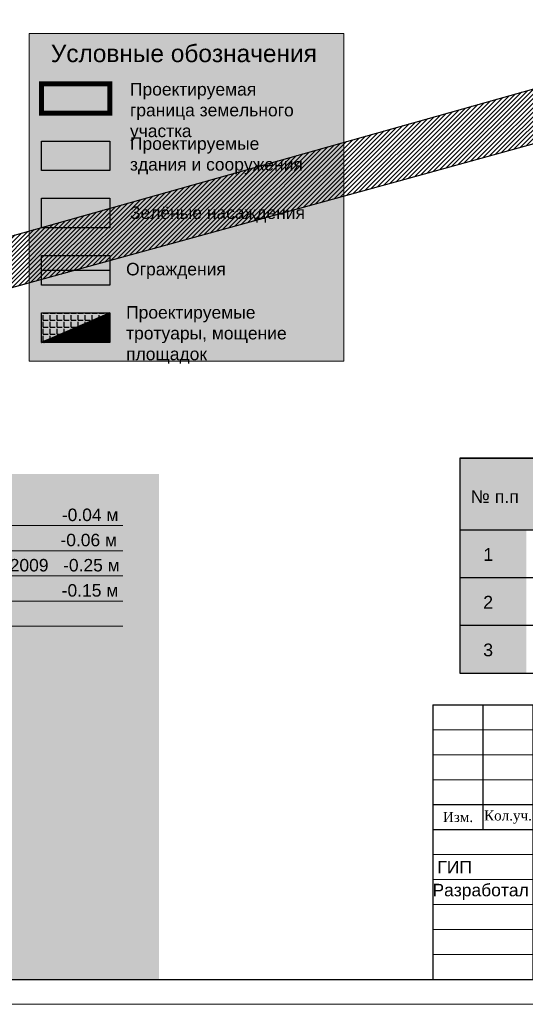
# Model space of a CAD drawing. Header units: metres. Extents: x 705847 to 708930, y 4313677 to 4316580.
# Tile 43 of 218: x 707661 to 707712, y 4313920 to 4314019. Entities that reach past the tile are written whole.
import ezdxf

# ---------------------------------------------------------------- set-up
doc = ezdxf.new("R2010")
doc.units = ezdxf.units.M
doc.header["$LTSCALE"] = 0.5
doc.linetypes.add('граница участка', pattern=[16, 8.8, -2.4, 0, -2.4, 0, -2.4])
for name, color, linetype in [('_8 hatch', 7, 'Continuous'), ('Таблицы', 7, 'Continuous'), ('Титульный лист', 7, 'Continuous'), ('ТЭП', 7, 'Continuous'), ('Условн.Обозн', 7, 'Continuous')]:
    doc.layers.add(name, color=color, linetype=linetype)
for name, color, linetype, lineweight in [('Графа', 7, 'Continuous', 30), ('Графа 20', 7, 'Continuous', 20), ('ПЛАН', 250, 'Continuous', 60), ('Рамка  штамп', 7, 'Continuous', 30), ('Слой размерная', 7, 'Continuous', 13), ('Формат', 7, 'Continuous', 25)]:
    doc.layers.add(name, color=color, linetype=linetype, lineweight=lineweight)
doc.layers.add('дор. конструкции', color=7, linetype='Continuous', lineweight=30, true_color=0x000000)
doc.layers.add('штрих ПРОЕЗДЫ', color=7, linetype='Continuous', true_color=0x415676)
doc.styles.add('Arial UPS', font='times.ttf', dxfattribs={"height": 2.5})
doc.styles.add('GOST-2.304_Type-B', font='arial.ttf')
doc.styles.get("Standard").update_dxf_attribs({"font": 'arial.ttf'})
doc.styles.add('Times New Roman', font='arial.ttf')
doc.styles.add('стиль2', font='arial.ttf', dxfattribs={"height": 1.5})
doc.linetypes.add('FENCELINE1', pattern='A,6.35,-2.54,[133,ltypeshp.shx,S=2.54,R=0,X=-2.54,Y=0],-2.54,25.4', length=36.83)

# ---------------------------------------------------------------- blocks, each defined once
blk = doc.blocks.new('A$C194E077B')
at = {"color": 5, "lineweight": 20}
for points in [[(-162, 200), (-240, 221), (-364, 241), (-364, 276), (-310, 307), (-248, 324), (-145, 351), (-37, 351), (76, 351), (195, 319), (266, 278)], [(835, 300), (835, -171), (799, -177), (729, -165), (620, -121), (593, -75), (602, -42), (665, -20), (730, 7), (798, 17), (885, 36), (885, 36), (905, 45)], [(748, 299), (746, -138)], [(42, -99), (83, -76), (96, -68), (110, -53), (122, -42), (131, -27), (137, -5), (137, 22), (125, 42), (110, 57), (100, 67), (80, 78), (58, 91), (13, 103), (-19, 112), (-87, 112), (-127, 112), (-231, 105), (-249, 100), (-271, 100), (-317, 88), (-348, 80), (-409, 70), (-436, 66), (-497, 49), (-543, 37), (-617, 24), (-665, 5), (-728, -12), (-787, -37), (-841, -58), (-859, -64), (-880, -77), (-894, -91), (-904, -101), (-904, -112), (-894, -123), (-871, -130), (-840, -134), (-808, -134), (-760, -134), (-737, -134), (-654, -127), (-612, -124), (-491, -116), (-389, -109), (-287, -102), (-158, -97), (-39, -97), (85, -89), (174, -89), (222, -82), (269, -75), (318, -67), (369, -63), (369, -63)], [(0, 0), (0, -92)], [(41, 2), (41, -98)], [(203, -24), (196, 1), (191, 21), (185, 44), (185, 65), (176, 81), (169, 93), (189, 73), (200, 70), (220, 70), (242, 70), (259, 75), (272, 78), (279, 90), (279, 70), (274, 51), (262, 26), (252, 0), (252, -16), (261, -33), (282, -45), (303, -50), (329, -43), (347, -33), (361, -19), (368, -6), (371, 33), (368, -6), (372, -22), (382, -27), (392, -33), (406, -29), (418, -26), (433, -12), (438, -3), (438, 39), (438, -3), (453, -18), (464, -25), (477, -25), (504, -20), (521, -3), (528, 9), (524, 23), (522, 41), (522, 48), (526, 55), (535, 63), (549, 63), (569, 49), (579, 25), (585, 1), (580, -18), (565, -26), (549, -26), (531, -8), (528, 9)], [(593, 2), (615, 20), (621, 30), (635, 45), (637, 70), (635, 45), (635, 19), (646, 1), (664, -10), (680, -10), (701, 0), (705, 13), (705, 35), (699, 66), (686, 94), (680, 122)], [(682, 123), (691, 107), (705, 87), (717, 87)], [(898, 116), (898, 60), (906, 31), (917, -11)], [(910, 55), (903, 116)], [(952, -13), (967, 14), (978, 53), (978, 112), (973, 131)], [(962, 114), (967, 97), (978, 53), (987, 20), (1013, 5), (1032, 10), (1061, 39), (1076, 96), (1076, 123), (1074, 180)], [(1064, 182), (1056, 151), (1045, 113), (1045, 80), (1055, 46), (1070, 20), (1088, 9), (1109, 9), (1132, 31), (1138, 57), (1138, 93)]]:
    blk.add_lwpolyline(points, dxfattribs=at)
for centre, radius, start, end in [((681, 122), 1.13, 41.4, 190.5897), ((901, 116), 2.8, 15.3098, 164.5601), ((899, 54), 10.7, 301.2071, 10.1496), ((979, 116), 16.6, 111.912, 188.6151), ((1068, 178), 5.72, 18.1801, 138.9915), ((935, -4), 19.1, 202.8625, 330.9274)]:
    blk.add_arc(centre, radius, start, end, dxfattribs=at)
blk = doc.blocks.new('A$C094adb6a')
at = {"layer": 'Графа'}
for p, q in [((-185, 55), (0, 55)), ((-185, 55), (-185, 0)), ((-175, 55), (-175, 30)), ((-165, 55), (-165, 0)), ((-155, 55), (-155, 30)), ((-145, 55), (-145, 0)), ((-130, 55), (-130, 0)), ((-120, 55), (-120, 0)), ((0, 55), (0, 0)), ((-120, 45), (0, 45)), ((-185, 35), (-120, 35)), ((-185, 30), (0, 30)), ((-50, 30), (-50, 0)), ((-35, 30), (-35, 15)), ((-20, 30), (-20, 15)), ((-50, 25), (0, 25)), ((-120, 15), (0, 15)), ((-185, 0), (0, 0))]:
    blk.add_line(p, q, dxfattribs=at)
at = {"layer": 'Графа 20'}
for p, q in [((-185, 50), (-120, 50)), ((-185, 45), (-120, 45)), ((-185, 40), (-120, 40)), ((-185, 25), (-120, 25)), ((-185, 20), (-120, 20)), ((-185, 15), (-120, 15)), ((-185, 10), (-120, 10)), ((-185, 5), (-120, 5))]:
    blk.add_line(p, q, dxfattribs=at)
at = {"color": 7, "lineweight": 30, "xscale": 0.008941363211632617, "yscale": 0.008941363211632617, "zscale": 0.008941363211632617}
for p in [(-140.62, 21.93), (-140.62, 16.93)]:
    blk.add_blockref('A$C194E077B', p, dxfattribs=at)
at = {"layer": 'ПЛАН', "color": 18, "lineweight": 9, "true_color": 0x000000, "insert": (-184.09, 23.72), "char_height": 2.5, "width": 7.3567, "attachment_point": 1, "line_spacing_factor": 0.6, "style": 'Times New Roman'}
blk.add_mtext('ГИП', dxfattribs=at)
at = {"layer": 'Слой размерная', "color": 7, "lineweight": 20, "attachment_point": 5}
for s, insert, char_height, width in [('{\\fTimes New Roman|b0|i0|c204|p18;Кол.уч.}', (-169.96, 32.5), 2, 9.9135), ('{\\fTimes New Roman|b0|i0|c0|p18;N\\fTimes New Roman|b0|i0|c204|p18;док.}', (-150, 32.55), 2, 10), ('{\\fTimes New Roman|b0|i0|c204|p18;Изм.}', (-179.96, 32.5), 2, 10.0865), ('{\\fTimes New Roman|b0|i0|c204|p18;Лист}', (-160, 32.5), 2, 10), ('{\\fTimes New Roman|b0|i0|c204|p18;Подпись}', (-137.5, 32.5), 2, 15), ('{\\fTimes New Roman|b0|i0|c204|p18;Дата}', (-125, 32.5), 2, 10), ('{\\fTimes New Roman|b0|i0|c204|p18;РП}', (-42.51, 20, -293.72), 2.5, 20), ('1', (-26.72, 20, -293.72), 2.5, 20), ('1', (-10.35, 20, -293.72), 2.5, 20)]:
    blk.add_mtext(s, dxfattribs=dict(at, insert=insert, char_height=char_height, width=width))
at = {"layer": 'Слой размерная', "color": 7, "linetype": 'Continuous', "lineweight": 20, "char_height": 2.5, "attachment_point": 5}
for s, insert, width in [('{\\fTimes New Roman|b0|i0|c204|p18;Стадия}', (-42.75, 27.55, -293.72), 20), ('{\\fTimes New Roman|b0|i0|c204|p18;Лист}', (-27.5, 27.55, -293.72), 15), ('{\\fTimes New Roman|b0|i0|c204|p18;Листов}', (-10, 27.5, -293.72), 20)]:
    blk.add_mtext(s, dxfattribs=dict(at, insert=insert, width=width))
at = {"layer": 'Титульный лист', "linetype": 'Continuous', "ltscale": 1000, "char_height": 2.5, "attachment_point": 1, "style": 'Arial UPS'}
for s, insert, width in [('\\pxql;{\\C7;Buyurtmachi: "Suv ta\'minoti va oqova suv ob\'yektlari qurilishi bo\'yicha injiniringkompaniyasi" UK}', (-117.94, 53.6), 98.8149), ('\\pxql;{\\H1.00436x;\\C7;Kasbi tumani hududida joylashgan Renovasiya hududining oqova suv\\Ptizimini barpo\\C256; qilish}', (-117.64, 41.61), 134.0404), ('\\pxi29.26297,qc;{\\C256;\\c0;     }Tashqi {\\C256;\\c0;oqava suv tarmoqlarini qurish (HK)}', (-117.84, 27.06), 65.1575)]:
    blk.add_mtext(s, dxfattribs=dict(at, insert=insert, width=width))
at = {"layer": 'Формат', "color": 7, "ltscale": 100, "char_height": 2.5, "width": 20, "attachment_point": 5}
for s, insert in [('Ураков Х', (-156.54, 22.24)), ('Разработал', (-175.44, 17.51)), ('Ураков Х', (-156.54, 17.24))]:
    blk.add_mtext(s, dxfattribs=dict(at, insert=insert))

msp = doc.modelspace()

# ---------------------------------------------------------------- hatches: boundary and pattern name
at = {"layer": '_8 hatch', "lineweight": 30, "true_color": 0xffffff, "transparency": 33554610}
h = msp.add_hatch(color=7, dxfattribs=at)
h.dxf.hatch_style = 1
h.paths.add_polyline_path([(707597.774, 4313922.575), (707675.377, 4313922.575), (707675.377, 4313973.192), (707597.774, 4313973.192)])
at = {"layer": 'ТЭП', "ltscale": 100, "true_color": 0x8ebac7, "transparency": 33554687}
h = msp.add_hatch(color=143, dxfattribs=at)
h.dxf.hatch_style = 1
h.paths.add_polyline_path([(707705.467, 4313953.257), (707712.134, 4313953.257), (707712.134, 4313967.6), (707793.92, 4313967.6), (707793.92, 4313974.772), (707705.467, 4313974.772)])
at = {"layer": 'Условн.Обозн', "lineweight": 30, "true_color": 0xffffff}
h = msp.add_hatch(color=7, dxfattribs=at)
h.dxf.hatch_style = 1
h.paths.add_polyline_path([(707693.873, 4313984.497), (707662.384, 4313984.497), (707662.384, 4314017.318), (707693.873, 4314017.318)])
at = {"layer": 'Условн.Обозн', "transparency": 33554687}
h = msp.add_hatch(color=1, dxfattribs=at)
h.dxf.hatch_style = 1
h.paths.add_polyline_path([(707670.448, 4314006.553), (707663.611, 4314006.553), (707663.611, 4314003.592), (707670.448, 4314003.592)])
at = {"layer": 'Условн.Обозн', "lineweight": 25, "transparency": 33554610}
h = msp.add_hatch(color=103, dxfattribs=at)
h.dxf.hatch_style = 1
h.paths.add_polyline_path([(707670.448, 4314000.815), (707663.611, 4314000.815), (707663.611, 4313997.854), (707670.448, 4313997.854)])
at = {"layer": 'Условн.Обозн', "lineweight": 25, "transparency": 33554687}
h = msp.add_hatch(dxfattribs=at)
h.set_pattern_fill('ANGLE', color=256, scale=0.1)
h.set_pattern_definition([(0, (1486501.0572, 6760721.6569), (0, 0.6985), [0.508, -0.1905]), (90, (1486501.0572, 6760721.6569), (-0.6985, 4e-17), [0.508, -0.1905])])
h.paths.add_polyline_path([(707663.611, 4313989.34), (707670.448, 4313989.34), (707663.611, 4313986.378)])
at = {"layer": 'Условн.Обозн', "transparency": 33554610}
h = msp.add_hatch(dxfattribs=at)
h.set_pattern_fill('ANSI31', color=155, scale=0.001)
h.set_pattern_definition([(45, (779446.720187, 2446882.866488), (-0.0022450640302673, 0.0022450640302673), [])])
h.paths.add_polyline_path([(707670.448, 4313986.378), (707670.448, 4313989.34), (707663.611, 4313986.378)])
at = {"layer": 'штрих ПРОЕЗДЫ', "lineweight": 0, "ltscale": 100, "true_color": 0x5b78a4, "transparency": 33554687}
h = msp.add_hatch(dxfattribs=at)
h.set_pattern_fill('ANSI31', color=155, scale=0.1)
h.set_pattern_definition([(45, (0, 0), (-0.224506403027, 0.224506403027), [])])
h.paths.add_polyline_path([(707560.163, 4313968.689), (707580.287, 4313974.369), (707610.74, 4313982.963), (707636.266, 4313990.167), (707666.473, 4313998.692), (707731.454, 4314017.031), (707732.896, 4314011.81), (707701.293, 4314003.081), (707668.962, 4313994.152), (707612.02, 4313978.424), (707582.643, 4313970.311), (707561.451, 4313964.457)])

# ---------------------------------------------------------------- linework, layer by layer
at = {"lineweight": 30, "ltscale": 0.1, "elevation": 319.341}
msp.add_lwpolyline([(707597.774, 4313922.575), (707795.274, 4313922.575), (707795.274, 4314066.075), (707597.774, 4314066.075), (707597.774, 4313922.575)], dxfattribs=at)
at = {"lineweight": 30, "flags": 128}
msp.add_lwpolyline([(707560.163, 4313968.689), (707580.287, 4313974.369), (707610.74, 4313982.963), (707636.266, 4313990.167), (707666.473, 4313998.692), (707731.454, 4314017.031), (707732.896, 4314011.81), (707701.293, 4314003.081), (707668.962, 4313994.152), (707612.02, 4313978.424), (707582.643, 4313970.311), (707561.451, 4313964.457)], close=True, dxfattribs=at)
at = {"layer": 'дор. конструкции', "lineweight": 20}
for points in [[(707671.733, 4313968.032), (707611.742, 4313968.032)], [(707671.733, 4313965.509), (707611.742, 4313965.509)], [(707671.733, 4313962.987), (707611.742, 4313962.987)], [(707671.733, 4313960.464), (707611.742, 4313960.464)], [(707671.733, 4313957.942), (707611.742, 4313957.942)]]:
    msp.add_lwpolyline(points, dxfattribs=at)
at = {"layer": 'Рамка  штамп', "color": 7, "linetype": 'Continuous', "lineweight": 15, "ltscale": 100, "elevation": 319.341}
msp.add_lwpolyline([(707587.774, 4313920.075), (707797.774, 4313920.075), (707797.774, 4314068.575), (707587.774, 4314068.575), (707587.774, 4313920.075)], dxfattribs=at)
at = {"layer": 'Таблицы', "linetype": 'Continuous', "lineweight": 30}
for p, q in [((707705.467, 4313974.772), (707793.92, 4313974.772)), ((707705.467, 4313967.6), (707793.92, 4313967.6)), ((707705.467, 4313962.819), (707793.92, 4313962.819)), ((707705.467, 4313958.038), (707793.92, 4313958.038)), ((707705.467, 4313953.257), (707793.92, 4313953.257))]:
    msp.add_line(p, q, dxfattribs=at)
at = {"layer": 'Таблицы', "linetype": 'Continuous', "lineweight": 15}
msp.add_line((707705.467, 4313967.6), (707793.92, 4313967.6), dxfattribs=at)
at = {"layer": 'Таблицы', "lineweight": 30, "ltscale": 100}
msp.add_lwpolyline([(707705.467, 4313953.257), (707793.92, 4313953.257), (707793.92, 4313974.772), (707705.467, 4313974.772)], close=True, dxfattribs=at)
at = {"layer": 'Условн.Обозн', "color": 7, "lineweight": 5, "true_color": 0xffffff, "elevation": 73.218}
msp.add_lwpolyline([(707693.873, 4313984.497), (707662.384, 4313984.497), (707662.384, 4314017.318), (707693.873, 4314017.318)], close=True, dxfattribs=at)
at = {"layer": 'Условн.Обозн', "linetype": 'граница участка', "lineweight": 40, "ltscale": 0.25, "const_width": 0.5, "elevation": -17.325}
msp.add_lwpolyline([(707670.448, 4314012.291), (707663.611, 4314012.291), (707663.611, 4314009.329), (707670.448, 4314009.329), (707670.448, 4314012.291)], close=True, dxfattribs=at)
at = {"layer": 'Условн.Обозн', "lineweight": 30, "ltscale": 100, "transparency": 33554687, "elevation": -17.325}
msp.add_lwpolyline([(707663.611, 4314006.553), (707670.448, 4314006.553), (707670.448, 4314003.592), (707663.611, 4314003.592)], close=True, dxfattribs=at)
at = {"layer": 'Условн.Обозн', "color": 0, "lineweight": 30, "transparency": 33554687, "elevation": -17.325}
msp.add_lwpolyline([(707663.611, 4314000.815), (707670.448, 4314000.815), (707670.448, 4313997.854), (707663.611, 4313997.854)], close=True, dxfattribs=at)
at = {"layer": 'Условн.Обозн', "ltscale": 100, "transparency": 33554687, "elevation": -17.325}
msp.add_lwpolyline([(707663.611, 4313995.077), (707670.448, 4313995.077), (707670.448, 4313992.116), (707663.611, 4313992.116)], close=True, dxfattribs=at)
at = {"layer": 'Условн.Обозн', "color": 1, "linetype": 'FENCELINE1', "lineweight": 30, "ltscale": 0.08, "elevation": 87.606}
msp.add_lwpolyline([(707670.448, 4313993.597), (707663.611, 4313993.597)], dxfattribs=at)
at = {"layer": 'Условн.Обозн', "color": 0, "linetype": 'Continuous', "lineweight": 30, "transparency": 33554687, "elevation": -17.325}
msp.add_lwpolyline([(707663.611, 4313989.34), (707670.448, 4313989.34), (707670.448, 4313986.378), (707663.611, 4313986.378)], close=True, dxfattribs=at)
msp.add_lwpolyline([(707670.448, 4313989.34), (707663.611, 4313986.378)], dxfattribs=at)

# ---------------------------------------------------------------- block references
at = {"color": 4, "lineweight": 30, "xscale": 0.5, "yscale": 0.5, "zscale": 0.5}
msp.add_blockref('A$C094adb6a', (707795.274, 4313922.575, 319.341), dxfattribs=at)

# ---------------------------------------------------------------- texts
at = {"layer": 'дор. конструкции', "lineweight": 20, "style": 'GOST-2.304_Type-B'}
for s, p in [('1-Асфальтобетон  мелкозернистый  по ГОСТ 9128-2013                -0.04 м     ', (707612.161, 4313968.482)), ('2-Асфальтобетон  крупнозернистый по ГОСТ 9128-2013                -0.06 м     ', (707611.941, 4313965.959)), ('3-Щебеночно-гравийно-песчаная смесь С4 по ГОСТ 25607-2009   -0.25 м', (707611.941, 4313963.437)), ('4-Среднезернистый песок  ГОСТ 8736-93                                         -0.15 м', (707611.941, 4313960.914))]:
    msp.add_text(s, height=1.25, dxfattribs=at).set_placement(p)
at = {"layer": 'Таблицы', "linetype": 'Continuous', "lineweight": 30, "style": 'стиль2'}
for s, p in [('№ п.п', (707706.561, 4313970.298)), ('1', (707707.832, 4313964.498)), ('2', (707707.811, 4313959.717)), ('3', (707707.811, 4313954.936))]:
    msp.add_text(s, height=1.275, dxfattribs=at).set_placement(p)
at = {"layer": 'Условн.Обозн', "linetype": 'Continuous', "lineweight": 15, "transparency": 33554687, "style": 'стиль2'}
msp.add_text('Условные обозначения', height=1.75, dxfattribs=at).set_placement((707664.542, 4314014.457, -31.714))
at = {"layer": 'Условн.Обозн', "color": 0, "linetype": 'Continuous', "lineweight": 15, "transparency": 33554687, "style": 'стиль2'}
msp.add_text('Зелёные насаждения', height=1.25, dxfattribs=at).set_placement((707672.462, 4313998.746, -17.325))
at = {"layer": 'Условн.Обозн', "linetype": 'Continuous', "lineweight": 15, "transparency": 33554687, "char_height": 1.25, "attachment_point": 1, "style": 'стиль2'}
for s, insert, width in [('{\\C256;\\c0;Проектируемая граница земельного участка }', (707672.462, 4314012.359, -17.325), 19.55462), ('Проектируемые здания и сооружения', (707672.462, 4314006.92, -17.325), 19.00636)]:
    msp.add_mtext(s, dxfattribs=dict(at, insert=insert, width=width))
at = {"layer": 'Условн.Обозн', "ltscale": 50, "transparency": 33554687, "insert": (707672.076, 4313994.345, 11.451), "char_height": 1.25, "width": 8.88972, "attachment_point": 1}
msp.add_mtext('Ограждения', dxfattribs=at)
at = {"layer": 'Условн.Обозн', "color": 0, "linetype": 'Continuous', "lineweight": 15, "transparency": 33554687, "insert": (707672.076, 4313990.014, 11.451), "char_height": 1.25, "attachment_point": 1, "style": 'стиль2'}
msp.add_mtext_dynamic_manual_height_columns('Проектируемые тротуары, мощение площадок', width=21.3904, gutter_width=15, heights=[0], dxfattribs=at)

doc.saveas('drawing.dxf')
